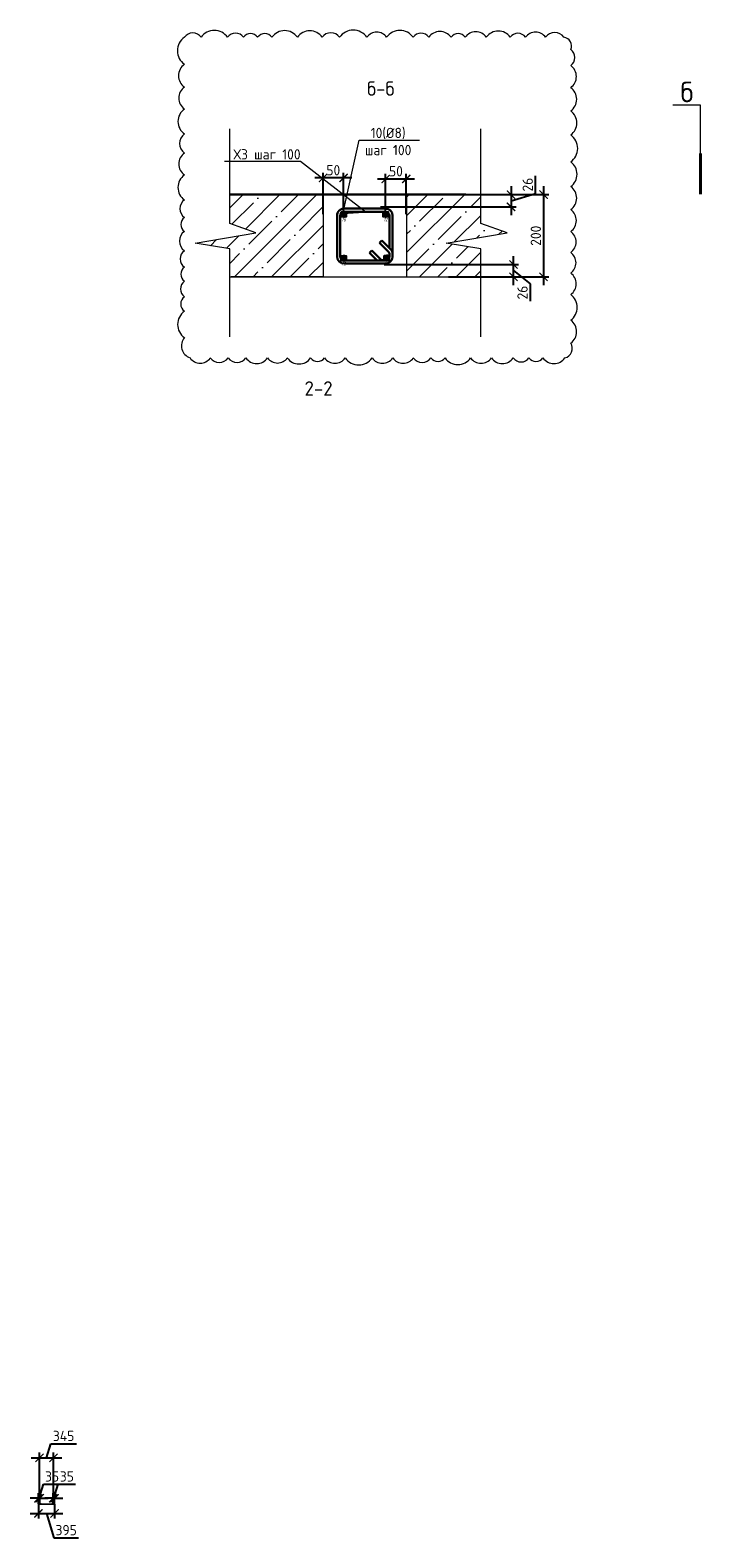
# Model space of a CAD drawing. Header units: millimetres. Extents: x -5898314 to 1055204, y -720802 to 1562611.
# Tile 243 of 256: x -66424 to -50096, y -150203 to -113567. Entities that reach past the tile are written whole.
import ezdxf
from ezdxf import colors
from ezdxf.entities.mleader import LeaderData, LeaderLine
from ezdxf.enums import TextEntityAlignment as Align
from ezdxf.math import Vec2, Vec3

# ---------------------------------------------------------------- set-up
doc = ezdxf.new("R2010")
doc.units = ezdxf.units.MM
for name, color, linetype, lineweight in [('03 Выноски 0.13', 72, 'Continuous', 13), ('907Сл Осевые', 1, 'Continuous', 0), ('_0.5', 94, 'Continuous', 50), ('подоснова', 151, 'Continuous', 5), ('РАЗМЕРЫ', 1, 'Continuous', 9), ('Тонкая', 81, 'Continuous', 20), ('Узлы', 7, 'Continuous', 0)]:
    doc.layers.add(name, color=color, linetype=linetype, lineweight=lineweight)
doc.layers.add('801Арм Тонкие линии', color=72, linetype='Continuous')
doc.layers.add('911Сл Штриховка', color=50, linetype='Continuous')
doc.layers.add('900Сл Non-Print', color=6, linetype='Continuous', plot=False)
doc.styles.add('GOST 2.304', font='CS_Gost2304.shx')
doc.styles.add('GOST-2.304_Type-B', font='GOST_Common.ttf')
doc.styles.add('Maestro', font='gost.shx', dxfattribs={"width": 0.8, "oblique": 15})
doc.dimstyles.new('СПДС', dxfattribs={"dimscale": 100, "dimtxt": 2.5, "dimasz": 2, "dimexe": 1.25, "dimexo": 0, "dimtad": 1, "dimdec": 0, "dimrnd": 5, "dimtxsty": 'GOST-2.304_Type-B', "dimblk": 'ARCHTICK', "dimcen": 2.5, "dimdle": 2, "dimclrd": 1, "dimclre": 1, "dimclrt": 1, "dimadec": 0, "dimazin": 2, "dimtfac": 0.75, "dimtdec": 0, "dimtmove": 1, "dimatfit": 3, "dimfxl": 1, "dimtfillclr": 256, "dimtolj": 1, "dimarcsym": 1})
pattern_1 = [(45, (19150.6, -28181.55), (-449.0128, 449.0128), []), (45, (19599.6, -28181.55), (-449.0128, 449.0128), [793.75, -158.75, 0, -158.75])]

# ---------------------------------------------------------------- blocks, each defined once
blk = doc.blocks.new('_ArchTick')
at = {"color": 0, "linetype": 'ByBlock', "const_width": 0.15}
blk.add_lwpolyline([(-0.5, -0.5), (0.5, 0.5)], dxfattribs=at)
blk = doc.blocks.new('*D2000')
at = {"layer": '_0.5', "color": 1, "lineweight": -2, "transparency": 16777216}
for p, q in [((-65846, -149242), (-65743, -148899)), ((-65743, -148899), (-65318, -148899)), ((-65864, -149242), (-66064, -149242)), ((-65864, -149378), (-65864, -149117)), ((-65864, -149242), (-65829, -149242)), ((-65864, -149242), (-65829, -149242)), ((-65829, -149382), (-65829, -149117)), ((-65829, -149242), (-65629, -149242))]:
    blk.add_line(p, q, dxfattribs=at)
at = {"layer": 'DEFPOINTS', "color": 0, "lineweight": 0, "transparency": 16777216}
for p in [(-65864, -149378), (-65829, -149242), (-65829, -149382)]:
    blk.add_point(p, dxfattribs=at)
at = {"layer": '_0.5', "color": 1, "lineweight": -2, "transparency": 16777216, "xscale": 200, "yscale": 200, "zscale": 200}
blk.add_blockref('_ArchTick', (-65864, -149242), dxfattribs=at)
at = {"layer": '_0.5', "color": 1, "lineweight": -2, "transparency": 16777216, "xscale": 200, "yscale": 200, "zscale": 200, "rotation": 180}
blk.add_blockref('_ArchTick', (-65829, -149242), dxfattribs=at)
at = {"layer": '_0.5', "color": 1, "lineweight": 0, "transparency": 16777216, "insert": (-65531, -148711), "char_height": 250, "attachment_point": 5, "style": 'GOST-2.304_Type-B'}
blk.add_mtext('\\A1;35', dxfattribs=at)
blk = doc.blocks.new('*D2001')
at = {"layer": '_0.5', "color": 1, "lineweight": -2, "transparency": 16777216}
for p, q in [((-66224, -149388), (-66224, -149735)), ((-65829, -149388), (-65829, -149735)), ((-66424, -149610), (-65629, -149610)), ((-66026, -149610), (-65848, -150203)), ((-65848, -150203), (-65248, -150203))]:
    blk.add_line(p, q, dxfattribs=at)
at = {"layer": 'DEFPOINTS', "color": 0, "lineweight": 0, "transparency": 16777216}
for p in [(-66224, -149388), (-65829, -149388), (-65829, -149610)]:
    blk.add_point(p, dxfattribs=at)
at = {"layer": '_0.5', "color": 1, "lineweight": -2, "transparency": 16777216, "xscale": 200, "yscale": 200, "zscale": 200, "rotation": 180}
blk.add_blockref('_ArchTick', (-66224, -149610), dxfattribs=at)
at = {"layer": '_0.5', "color": 1, "lineweight": -2, "transparency": 16777216, "xscale": 200, "yscale": 200, "zscale": 200}
blk.add_blockref('_ArchTick', (-65829, -149610), dxfattribs=at)
at = {"layer": '_0.5', "color": 1, "lineweight": 0, "transparency": 16777216, "insert": (-65548, -150016), "char_height": 250, "attachment_point": 5, "style": 'GOST-2.304_Type-B'}
blk.add_mtext('\\A1;395', dxfattribs=at)
blk = doc.blocks.new('*D2002')
at = {"layer": '_0.5', "color": 1, "lineweight": -2, "transparency": 16777216}
for p, q in [((-66207, -149242), (-66103, -148899)), ((-66103, -148899), (-65678, -148899)), ((-66224, -149242), (-66424, -149242)), ((-66224, -149378), (-66224, -149117)), ((-66224, -149242), (-66189, -149242)), ((-66224, -149242), (-66189, -149242)), ((-66189, -149382), (-66189, -149117)), ((-66189, -149242), (-65989, -149242))]:
    blk.add_line(p, q, dxfattribs=at)
at = {"layer": 'DEFPOINTS', "color": 0, "lineweight": 0, "transparency": 16777216}
for p in [(-66224, -149378), (-66189, -149242), (-66189, -149382)]:
    blk.add_point(p, dxfattribs=at)
at = {"layer": '_0.5', "color": 1, "lineweight": -2, "transparency": 16777216, "xscale": 200, "yscale": 200, "zscale": 200}
blk.add_blockref('_ArchTick', (-66224, -149242), dxfattribs=at)
at = {"layer": '_0.5', "color": 1, "lineweight": -2, "transparency": 16777216, "xscale": 200, "yscale": 200, "zscale": 200, "rotation": 180}
blk.add_blockref('_ArchTick', (-66189, -149242), dxfattribs=at)
at = {"layer": '_0.5', "color": 1, "lineweight": 0, "transparency": 16777216, "insert": (-65891, -148711), "char_height": 250, "attachment_point": 5, "style": 'GOST-2.304_Type-B'}
blk.add_mtext('\\A1;35', dxfattribs=at)
blk = doc.blocks.new('*D2003')
at = {"layer": '_0.5', "color": 1, "lineweight": -2, "transparency": 16777216}
for p, q in [((-66027, -148258), (-65924, -147915)), ((-65924, -147915), (-65299, -147915)), ((-66398, -148258), (-65656, -148258)), ((-66198, -149368), (-66198, -148133)), ((-65856, -149370), (-65856, -148133))]:
    blk.add_line(p, q, dxfattribs=at)
at = {"layer": 'DEFPOINTS', "color": 0, "lineweight": 0, "transparency": 16777216}
for p in [(-65856, -148258), (-66198, -149368), (-65856, -149370)]:
    blk.add_point(p, dxfattribs=at)
at = {"layer": '_0.5', "color": 1, "lineweight": -2, "transparency": 16777216, "xscale": 200, "yscale": 200, "zscale": 200, "rotation": 180}
blk.add_blockref('_ArchTick', (-66198, -148258), dxfattribs=at)
at = {"layer": '_0.5', "color": 1, "lineweight": -2, "transparency": 16777216, "xscale": 200, "yscale": 200, "zscale": 200}
blk.add_blockref('_ArchTick', (-65856, -148258), dxfattribs=at)
at = {"layer": '_0.5', "color": 1, "lineweight": 0, "transparency": 16777216, "insert": (-65611, -147727), "char_height": 250, "attachment_point": 5, "style": 'GOST-2.304_Type-B'}
blk.add_mtext('\\A1;345', dxfattribs=at)
blk = doc.blocks.new('_None')
blk = doc.blocks.new('*D2090')
at = {"layer": '907Сл Осевые', "color": 1, "lineweight": -2, "transparency": 16777216}
for p, q in [((-54141, -117533), (-54141, -117108)), ((-56751, -117562), (-54610, -117562)), ((-54735, -117362), (-54735, -118060)), ((-54735, -117711), (-54141, -117533)), ((-57908, -117860), (-54610, -117860))]:
    blk.add_line(p, q, dxfattribs=at)
at = {"layer": 'DEFPOINTS', "color": 0, "lineweight": 0, "transparency": 16777216}
for p in [(-56751, -117562), (-57908, -117860), (-54735, -117860)]:
    blk.add_point(p, dxfattribs=at)
at = {"layer": '907Сл Осевые', "color": 1, "lineweight": -2, "transparency": 16777216, "xscale": 200, "yscale": 200, "zscale": 200}
for p, rotation in [((-54735, -117562), 90), ((-54735, -117860), 270)]:
    blk.add_blockref('_ArchTick', p, dxfattribs=dict(at, rotation=rotation))
at = {"layer": '907Сл Осевые', "color": 1, "lineweight": 0, "transparency": 16777216, "insert": (-54329, -117320), "char_height": 250, "attachment_point": 5, "rotation": 90, "style": 'GOST-2.304_Type-B'}
blk.add_mtext('\\A1;26', dxfattribs=at)
blk = doc.blocks.new('*D2092')
at = {"layer": '907Сл Осевые', "color": 1, "lineweight": -2, "transparency": 16777216}
for p, q in [((-55469, -117562), (-53819, -117562)), ((-53944, -117362), (-53944, -119762)), ((-56257, -119562), (-53819, -119562))]:
    blk.add_line(p, q, dxfattribs=at)
at = {"layer": 'DEFPOINTS', "color": 0, "lineweight": 0, "transparency": 16777216}
for p in [(-55469, -117562), (-56257, -119562), (-53944, -119562)]:
    blk.add_point(p, dxfattribs=at)
at = {"layer": '907Сл Осевые', "color": 1, "lineweight": -2, "transparency": 16777216, "xscale": 200, "yscale": 200, "zscale": 200}
for p, rotation in [((-53944, -117562), 90), ((-53944, -119562), 270)]:
    blk.add_blockref('_ArchTick', p, dxfattribs=dict(at, rotation=rotation))
at = {"layer": '907Сл Осевые', "color": 1, "lineweight": 0, "transparency": 16777216, "insert": (-54132, -118562), "char_height": 250, "attachment_point": 5, "rotation": 90, "style": 'GOST-2.304_Type-B'}
blk.add_mtext('\\A1;200', dxfattribs=at)
blk = doc.blocks.new('*D2091')
at = {"layer": '907Сл Осевые', "color": 1, "lineweight": -2, "transparency": 16777216}
for p, q in [((-54674, -119762), (-54674, -119061)), ((-57819, -119261), (-54549, -119261)), ((-54674, -119411), (-54268, -119730)), ((-55469, -119562), (-54549, -119562)), ((-54268, -119730), (-54268, -120155))]:
    blk.add_line(p, q, dxfattribs=at)
at = {"layer": 'DEFPOINTS', "color": 0, "lineweight": 0, "transparency": 16777216}
for p in [(-57819, -119261), (-54674, -119261), (-55469, -119562)]:
    blk.add_point(p, dxfattribs=at)
at = {"layer": '907Сл Осевые', "color": 1, "lineweight": -2, "transparency": 16777216, "xscale": 200, "yscale": 200, "zscale": 200}
for p, rotation in [((-54674, -119261), 90), ((-54674, -119562), 270)]:
    blk.add_blockref('_ArchTick', p, dxfattribs=dict(at, rotation=rotation))
at = {"layer": '907Сл Осевые', "color": 1, "lineweight": 0, "transparency": 16777216, "insert": (-54456, -119943), "char_height": 250, "attachment_point": 5, "rotation": 90, "style": 'GOST-2.304_Type-B'}
blk.add_mtext('\\A1;26', dxfattribs=at)
blk = doc.blocks.new('*U1591')
at = {"color": 0, "linetype": 'ByBlock', "lineweight": -2}
for p, q in [((111.1, 128), (10, 128)), ((111.1, 120), (10, 120)), ((43.3, 95.8), (22.1, 117.1)), ((30.5, 120), (48.9, 101.5)), ((-8, 110), (-8, 10)), ((-8, 105), (-8, 110)), ((18.5, 71), (-2.7, 92.3)), ((0, 105), (0, 110)), ((0, 89.5), (0, 10)), ((2.9, 97.9), (24.1, 76.7)), ((24.1, 76.7), (18.5, 71)), ((48.9, 101.5), (43.3, 95.8)), ((121.1, 10), (121.1, 110)), ((129.1, 10), (129.1, 110)), ((10, 0), (111.1, 0)), ((10, -8), (111.1, -8))]:
    blk.add_line(p, q, dxfattribs=at)
for centre, radius, start, end in [((10, 110), 18, 90, 180), ((10, 110), 10, 90, 180), ((15, 110), 10, 45, 90), ((111.1, 110), 18, 0, 90), ((111.1, 110), 10, 0, 90), ((10, 105), 18, 180, 225), ((10, 105), 10, 180, 225), ((10, 10), 18, 180, 270), ((10, 10), 10, 180, 270), ((111.1, 10), 10, 270, 0), ((111.1, 10), 18, 270, 0)]:
    blk.add_arc(centre, radius, start, end, dxfattribs=at)
at = {"style": 'GOST 2.304', "oblique": 15, "flags": 9}
for tag, p in [('ДИАМЕТР', (-52.8, -63)), ('КЛАСС', (-53, -68.7)), ('ДЛИНА', (-52.5, -73.8)), ('ПОЗИЦИЯ', (-52.3, -58)), ('МАССА', (-52.3, -78.3))]:
    blk.add_attdef(tag, p, '', height=2.5, dxfattribs=at)
blk = doc.blocks.new('*U1588')
at = {"layer": '911Сл Штриховка'}
h = blk.add_hatch(color=256, dxfattribs=at)
edge = h.paths.add_edge_path()
edge.add_arc((0, 0), 0.6, 0, 360)
at = {"layer": '801Арм Тонкие линии', "color": 0}
blk.add_circle((0, 0), 0.6, dxfattribs=at)
at = {"layer": '900Сл Non-Print'}
blk.add_lwpolyline([(-0.6, 0.6), (0.6, 0.6), (0.6, -0.6), (-0.6, -0.6)], close=True, dxfattribs=at)
at = {"layer": '907Сл Осевые'}
for points in [[(-0.85, 0), (0.85, 0)], [(0, 0.85), (0, -0.85)]]:
    blk.add_lwpolyline(points, dxfattribs=at)
at = {"layer": '900Сл Non-Print', "style": 'Maestro', "oblique": 15}
blk.add_attdef('ДИАМЕТР', text='', height=0.3, dxfattribs=at).set_placement((0, 0.6), align=Align.BOTTOM_CENTER)
blk.add_attdef('Примечание', text='', height=0.857, dxfattribs=at).set_placement((0, -0.85), align=Align.TOP_CENTER)
blk = doc.blocks.new('*D2088')
at = {"layer": 'DEFPOINTS', "color": 0, "lineweight": 0, "transparency": 16777216}
for p in [(-57281, -117182), (-57783, -118041), (-57281, -118041)]:
    blk.add_point(p, dxfattribs=at)
at = {"layer": 'РАЗМЕРЫ', "color": 1, "lineweight": -2, "transparency": 16777216}
for p, q in [((-57983, -117182), (-57081, -117182)), ((-57783, -118041), (-57783, -117057)), ((-57281, -118041), (-57281, -117057))]:
    blk.add_line(p, q, dxfattribs=at)
at = {"layer": 'РАЗМЕРЫ', "color": 1, "lineweight": -2, "transparency": 16777216, "xscale": 200, "yscale": 200, "zscale": 200, "rotation": 180}
blk.add_blockref('_ArchTick', (-57783, -117182), dxfattribs=at)
at = {"layer": 'РАЗМЕРЫ', "color": 1, "lineweight": -2, "transparency": 16777216, "xscale": 200, "yscale": 200, "zscale": 200}
blk.add_blockref('_ArchTick', (-57281, -117182), dxfattribs=at)
at = {"layer": 'РАЗМЕРЫ', "color": 1, "lineweight": 0, "transparency": 16777216, "insert": (-57532, -116995), "char_height": 250, "attachment_point": 5, "style": 'GOST-2.304_Type-B'}
blk.add_mtext('\\A1;50', dxfattribs=at)
blk = doc.blocks.new('*D2089')
at = {"layer": 'DEFPOINTS', "color": 0, "lineweight": 0, "transparency": 16777216}
for p in [(-59304, -117158), (-59304, -118038), (-58806, -118038)]:
    blk.add_point(p, dxfattribs=at)
at = {"layer": 'РАЗМЕРЫ', "color": 1, "lineweight": -2, "transparency": 16777216}
for p, q in [((-58606, -117158), (-59504, -117158)), ((-59304, -118038), (-59304, -117033)), ((-58806, -118038), (-58806, -117033))]:
    blk.add_line(p, q, dxfattribs=at)
at = {"layer": 'РАЗМЕРЫ', "color": 1, "lineweight": -2, "transparency": 16777216, "xscale": 200, "yscale": 200, "zscale": 200, "rotation": 180}
blk.add_blockref('_ArchTick', (-59304, -117158), dxfattribs=at)
at = {"layer": 'РАЗМЕРЫ', "color": 1, "lineweight": -2, "transparency": 16777216, "xscale": 200, "yscale": 200, "zscale": 200}
blk.add_blockref('_ArchTick', (-58806, -117158), dxfattribs=at)
at = {"layer": 'РАЗМЕРЫ', "color": 1, "lineweight": 0, "transparency": 16777216, "insert": (-59055, -116971), "char_height": 250, "attachment_point": 5, "style": 'GOST-2.304_Type-B'}
blk.add_mtext('\\A1;50', dxfattribs=at)

msp = doc.modelspace()

# ---------------------------------------------------------------- hatches: boundary and pattern name
at = {"layer": 'РАЗМЕРЫ', "transparency": 33554648}
h = msp.add_hatch(dxfattribs=at)
h.set_pattern_fill('ANSI35', color=1, scale=100)
h.set_pattern_definition(pattern_1)
h.paths.add_polyline_path([(-59305.08, -117561.88), (-61551.39, -117561.88), (-61573.89, -117561.88), (-61573.89, -118267.16), (-60935.32, -118493.16), (-62415.1, -118745.75), (-61573.89, -118877.22), (-61573.89, -119561.87), (-59305.08, -119561.87)])
h = msp.add_hatch(dxfattribs=at)
h.set_pattern_fill('ANSI35', color=1, scale=100)
h.set_pattern_definition(pattern_1)
h.paths.add_polyline_path([(-56310.22, -118745.75), (-54830.44, -118493.16), (-55469.02, -118267.16), (-55469.02, -117561.84), (-57273.32, -117561.88), (-57273.32, -119561.87), (-55469.02, -119561.87), (-55469.02, -118877.22)])

# ---------------------------------------------------------------- linework, layer by layer
at = {"layer": '_0.5', "color": 240, "lineweight": 0, "true_color": 0xed1f24}
for p, q in [((-50132.35, -115393.07), (-50804.02, -115393.07)), ((-50132.35, -116556.13), (-50132.35, -115393.07)), ((-66223.97, -149322.2), (-66223.97, -149412.94)), ((-66223.84, -149378.31), (-65828.84, -149378.31)), ((-66223.84, -149388.31), (-65828.84, -149388.31))]:
    msp.add_line(p, q, dxfattribs=at)
msp.add_lwpolyline([(-62673.14, -113740.01, 0.52056705), (-62673.14, -114396.52, 0.52056705), (-62673.14, -114951.24, 0.52056705), (-62673.14, -115483.63, 0.52056705), (-62673.14, -116089.31, 0.52056705), (-62673.14, -116553.16, 0.52056705), (-62673.14, -117084.44, 0.52056705), (-62673.14, -117692.43, 0.52056705), (-62673.14, -118118.54, 0.52056705), (-62673.14, -118456.54, 0.52056705), (-62673.14, -118927.35, 0.52056705), (-62673.14, -119325.81, 0.52056705), (-62673.14, -119668.62, 0.52056705), (-62673.14, -120046.36, 0.52056705), (-62673.14, -120398.79, 0.52056705), (-62673.14, -121038.46, 0.52056705), (-62536.91, -121530.44, 0.52056705), (-62044.32, -121530.44, 0.52056705), (-61610.18, -121530.44, 0.52056705), (-61178.58, -121530.44, 0.52056705), (-60651.18, -121530.44, 0.52056705), (-60172.69, -121530.44, 0.52056705), (-59605.52, -121530.44, 0.52056705), (-59269.01, -121530.44, 0.52056705), (-58763.55, -121530.44, 0.52056705), (-58112.06, -121530.44, 0.52056705), (-57608.65, -121530.44, 0.52056705), (-57109.97, -121530.44, 0.52056705), (-56680.09, -121530.44, 0.52056705), (-56338.67, -121530.44, 0.52056705), (-55716.04, -121530.44, 0.52056705), (-55211.83, -121530.44, 0.52056705), (-54679.12, -121530.44, 0.52056705), (-54298.03, -121530.44, 0.52056705), (-53957.97, -121530.44, 0.52056705), (-53424.64, -121530.44, 0.52056705), (-53284.91, -121174.75, 0.52056705), (-53284.91, -120615.22, 0.52056705), (-53284.91, -119993.78, 0.52056705), (-53284.91, -119470.1, 0.52056705), (-53284.91, -118969.35, 0.52056705), (-53284.91, -118461.06, 0.52056705), (-53284.91, -117928.55, 0.52056705), (-53284.91, -117365.2, 0.52056705), (-53284.91, -116770.09, 0.52056705), (-53284.91, -116113.96, 0.52056705), (-53284.91, -115530.53, 0.52056705), (-53284.91, -114964.57, 0.52056705), (-53284.91, -114426.12, 0.52056705), (-53284.91, -114038.8, 0.52056705), (-53448.1, -113740.01, 0.52056705), (-53894.37, -113740.01, 0.52056705), (-54380.07, -113740.01, 0.52056705), (-54752.77, -113740.01, 0.52056705), (-55335.1, -113740.01, 0.52056705), (-55850.39, -113740.01, 0.52056705), (-56193.63, -113740.01, 0.52056705), (-56735.41, -113740.01, 0.52056705), (-57112.2, -113740.01, 0.52056705), (-57759.01, -113740.01, 0.52056705), (-58236.56, -113740.01, 0.52056705), (-58901.55, -113740.01, 0.52056705), (-59325.7, -113740.01, 0.52056705), (-59926.46, -113740.01, 0.52056705), (-60546.41, -113740.01, 0.52056705), (-60894.5, -113740.01, 0.52056705), (-61236.04, -113740.01, 0.52056705), (-61625.17, -113740.01, 0.52056705), (-62269.38, -113740.01, 0.52056705)], format="xyb", close=True, dxfattribs=at)
for centre, radius in [((-66197.17, -149369.87), 8), ((-66179.05, -149368.33), 10), ((-65873.79, -149368.33), 10), ((-65855.74, -149369.87), 8)]:
    msp.add_circle(centre, radius, dxfattribs=at)
at = {"layer": 'РАЗМЕРЫ', "lineweight": 30}
msp.add_line((-55829.32, -117561.88), (-61573.89, -117561.88), dxfattribs=at)
at = {"layer": 'РАЗМЕРЫ', "color": 4}
for p, q in [((-59170.08, -117561.88), (-61416.39, -117561.88)), ((-59305.08, -117561.88), (-59305.08, -119561.87)), ((-59311.1, -119561.87), (-61537.22, -119561.87))]:
    msp.add_line(p, q, dxfattribs=at)
at = {"layer": 'РАЗМЕРЫ'}
for p, q in [((-58936.11, -117561.88), (-55829.32, -117561.88)), ((-61573.89, -119561.87), (-55829.32, -119561.87))]:
    msp.add_line(p, q, dxfattribs=at)
at = {"layer": 'РАЗМЕРЫ', "color": 4}
msp.add_lwpolyline([(-55458.24, -117561.84), (-57273.32, -117561.88), (-57273.32, -119561.87), (-55468.62, -119561.87)], dxfattribs=at)
at = {"layer": 'Тонкая', "color": 30, "linetype": 'ByBlock', "ltscale": 75}
for points in [[(-61573.89, -121020.85), (-61573.89, -118877.22), (-62415.1, -118745.75), (-60935.32, -118493.16), (-61573.89, -118267.16), (-61573.89, -115961.57)], [(-55469.02, -121020.85), (-55469.02, -118877.22), (-56310.22, -118745.75), (-54830.44, -118493.16), (-55469.02, -118267.16), (-55469.02, -115961.57)]]:
    msp.add_lwpolyline(points, dxfattribs=at)
at = {"layer": 'Узлы', "color": 1, "linetype": 'Continuous', "lineweight": 0, "const_width": 70}
msp.add_lwpolyline([(-50130.95, -116557.47), (-50130.95, -117557.47)], dxfattribs=at)

# ---------------------------------------------------------------- block references
at = {"lineweight": 30, "xscale": 9.8604, "yscale": 9.8604, "zscale": 9.8604, "rotation": 180}
msp.add_blockref('*U1591', (-57690.67, -117978.74), dxfattribs=at)
at = {"layer": '03 Выноски 0.13', "ltscale": 100, "xscale": 100, "yscale": 100, "zscale": 100}
for p, values in [((-58801.78, -118042.13), {'ДИАМЕТР': '12', 'Примечание': '16'}), ((-57784.86, -118042.13), {'ДИАМЕТР': '12', 'Примечание': '12'}), ((-58801.78, -119111.18), {'ДИАМЕТР': '12', 'Примечание': '12'}), ((-57756.13, -119101.87), {'ДИАМЕТР': '12', 'Примечание': '12'})]:
    msp.add_blockref('*U1588', p, dxfattribs=at).add_auto_attribs(values)

# ---------------------------------------------------------------- texts
at = {"layer": 'Узлы', "color": 80, "linetype": 'Continuous', "lineweight": 0, "style": 'GOST-2.304_Type-B'}
for s, p in [('б-б', (-58234.26, -115162.6)), ('2-2', (-59754.7, -122449.21))]:
    msp.add_text(s, height=350, dxfattribs=at).set_placement(p)
at = {"layer": 'Узлы', "color": 1, "linetype": 'Continuous', "lineweight": 0, "insert": (-50457.91, -115069.73, -3100), "char_height": 500, "attachment_point": 5, "style": 'GOST-2.304_Type-B'}
msp.add_mtext_dynamic_manual_height_columns('б', width=723.8798, gutter_width=25, heights=[0], dxfattribs=at)

# ---------------------------------------------------------------- dimensions: what is measured, and where the dimension line sits
at = {"layer": '907Сл Осевые', "color": 4, "lineweight": 0}
dim = msp.add_linear_dim(base=(-54735.01, -117859.5), p1=(-56751.48, -117561.88), p2=(-57907.54, -117859.5), angle=90, text='26', dimstyle='СПДС', override={"dimlfac": 0.1}, dxfattribs=at)
dim.commit()
dim.dimension.update_dxf_attribs({"geometry": '*D2090', "text_midpoint": (-54328.76, -117470.06)})
dim = msp.add_linear_dim(base=(-53944.16, -119561.87), p1=(-55469.02, -117561.88), p2=(-56257.2, -119561.87), angle=90, dimstyle='СПДС', override={"dimlfac": 0.1}, dxfattribs=at)
dim.commit()
dim.dimension.update_dxf_attribs({"geometry": '*D2092', "text_midpoint": (-54131.66, -118561.87)})
dim = msp.add_linear_dim(base=(-54674.46, -119260.79), p1=(-55469.02, -119561.87), p2=(-57818.75, -119260.79), angle=90, text='26', dimstyle='СПДС', override={"dimlfac": 0.1}, dxfattribs=at)
dim.commit()
dim.dimension.update_dxf_attribs({"geometry": '*D2091', "text_midpoint": (-54268.21, -119792.8), "dimtype": 160})
at = {"layer": '_0.5', "color": 1, "lineweight": 0}
for base, p1, p2, picture, middle in [((-65855.74, -148258.45), (-66198.26, -149368.33), (-65855.74, -149369.87), '*D2003', (-65861.37, -147727.2)), ((-66189.01, -149242.31), (-66224.01, -149378.31), (-66189.01, -149381.98), '*D2002', (-66040.89, -148711.06)), ((-65828.71, -149242.31), (-65863.71, -149378.31), (-65828.71, -149381.98), '*D2000', (-65680.59, -148711.06)), ((-65828.84, -149609.58), (-66223.84, -149388.31), (-65828.84, -149388.31), '*D2001', (-65785.72, -150015.83))]:
    dim = msp.add_linear_dim(base=base, p1=p1, p2=p2, dimstyle='СПДС', dxfattribs=at)
    dim.commit()
    dim.dimension.update_dxf_attribs({"geometry": picture, "text_midpoint": middle})
at = {"layer": 'РАЗМЕРЫ', "color": 1, "lineweight": 0}
for base, p1, p2, picture, middle in [((-59303.73, -117158.03), (-58805.83, -118037.68), (-59303.73, -118037.68), '*D2089', (-59054.78, -116970.53)), ((-57280.57, -117182.24), (-57782.82, -118040.51), (-57280.57, -118040.51), '*D2088', (-57531.69, -116994.74))]:
    dim = msp.add_linear_dim(base=base, p1=p1, p2=p2, dimstyle='СПДС', override={"dimlfac": 0.1}, dxfattribs=at)
    dim.commit()
    dim.dimension.update_dxf_attribs({"geometry": picture, "text_midpoint": middle})

# ---------------------------------------------------------------- leaders
at = {"layer": 'подоснова', "color": 2, "lineweight": 0, "ltscale": 0.3}
ml = msp.add_multileader_mtext('Standard', dxfattribs=at)
ml.set_content(' 10(%%C8)\\P шаг 100 ', color=2, style='GOST-2.304_Type-B')
ml.set_leader_properties(color=256, linetype='ByLayer', lineweight=15)
ml.set_arrow_properties(name='NONE')
ml.build(insert=Vec2(0, 0))
ml.multileader.update_dxf_attribs({"text_left_attachment_type": 6, "text_right_attachment_type": 6, "dogleg_length": 0.1, "arrow_head_size": 18})
ctx = ml.context
ctx.base_point, ctx.char_height, ctx.arrow_head_size, ctx.landing_gap_size, ctx.plane_origin = Vec3(-58428.23, -116239.5), 250, 18, 20, Vec3(-62121, -111623.18)
ctx.left_attachment, ctx.right_attachment, ctx.text_align_type = 6, 6, 1
notes = []
notes.append((ctx, [(0, (1, 1, 0), (-58428.33, -116239.5), (1, 0), 0.1, [(1, [(-57809.98, -117965.57), (-58819.7, -118033.01)], 0, [])])]))
ctx.mtext.insert, ctx.mtext.alignment, ctx.mtext.flow_direction = Vec3(-57797.63, -115939.5), 2, 5
ml = msp.add_multileader_mtext('Standard', dxfattribs=at)
ml.set_content('Х3 шаг 100 ', color=2, style='GOST-2.304_Type-B')
ml.set_leader_properties(color=256, linetype='ByLayer', lineweight=15)
ml.set_arrow_properties(name='NONE')
ml.build(insert=Vec2(0, 0))
ml.multileader.update_dxf_attribs({"text_left_attachment_type": 6, "text_right_attachment_type": 6, "dogleg_length": 0.1, "arrow_head_size": 18})
ctx = ml.context
ctx.base_point, ctx.char_height, ctx.arrow_head_size, ctx.landing_gap_size, ctx.plane_origin = Vec3(-61484.57, -116759.37), 250, 18, 20, Vec3(-65002.34, -111623.18)
ctx.left_attachment, ctx.right_attachment, ctx.text_align_type = 6, 6, 1
notes.append((ctx, [(1, (1, 1, 0), (-59848.26, -116759.37), (-1, 0), 0.1, [(0, [(-58299.97, -117965.57)], 0, [])])]))
ctx.mtext.insert, ctx.mtext.alignment, ctx.mtext.flow_direction = Vec3(-60666.46, -116459.37), 2, 5
for ctx, leaders in notes:
    for number, flags, end, landing, length, lines in leaders:
        leader = LeaderData()
        leader.index, (leader.has_last_leader_line, leader.has_dogleg_vector, leader.attachment_direction) = number, flags
        leader.last_leader_point, leader.dogleg_vector, leader.dogleg_length = Vec3(end), Vec3(landing), length
        for number, points, colour, breaks in lines:
            line = LeaderLine()
            line.index, line.vertices, line.color, line.breaks = number, Vec3.list(points), colors.encode_raw_color(colour), breaks
            leader.lines.append(line)
        ctx.leaders.append(leader)

doc.saveas('drawing.dxf')
